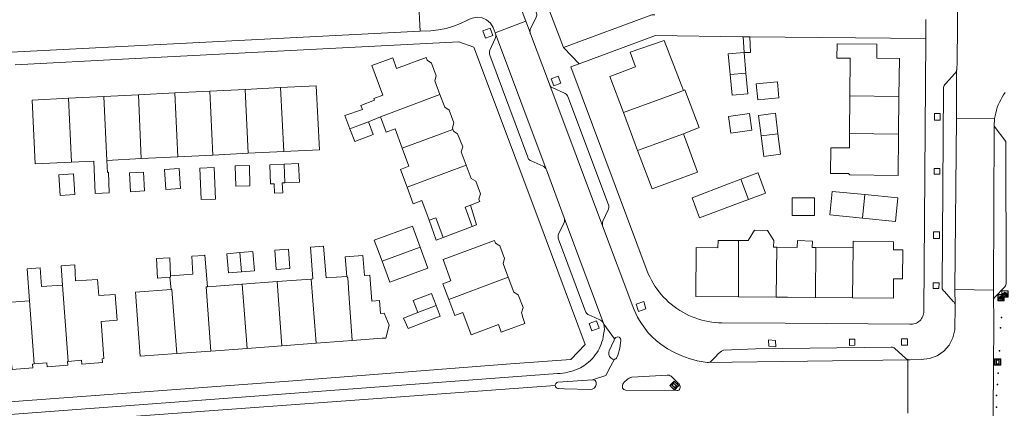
# Model space of a CAD drawing. Header units: metres. Extents: x 89888 to 94270, y 464165 to 468904.
# Tile 215 of 256: x 92090 to 92244, y 466816 to 466876. Entities that reach past the tile are written whole.
import ezdxf

# ---------------------------------------------------------------- set-up
doc = ezdxf.new("R2010")
doc.units = ezdxf.units.M
doc.layers.get('0').update_dxf_attribs({"linetype": 'CONTINUOUS'})
for name, color, linetype, lineweight in [('B_BEBOUWINGSGRENS_0', 251, 'CONTINUOUS', 13), ('B_LUIFEL_1', 251, 'CONTINUOUS', 13), ('B_TUSSENMUUR_0', 251, 'CONTINUOUS', 13), ('Q_FIETSENREK_0', 251, 'CONTINUOUS', 13), ('Q_PAALTJE_0', 251, 'CONTINUOUS', 13), ('Q_VERKEERSBORD_0', 251, 'CONTINUOUS', 13), ('V_WEGGRENS_0', 251, 'CONTINUOUS', 13)]:
    doc.layers.add(name, color=color, linetype=linetype, lineweight=lineweight)

# ---------------------------------------------------------------- blocks, each defined once
blk = doc.blocks.new('Q_FIETSENREK')
for points in [[(-0.5, 0.5), (0.5, 0.5), (0.5, -0.5), (-0.5, -0.5)], [(-0.06, 0.15), (0.18, 0.05), (0.04, -0.09)]]:
    blk.add_lwpolyline(points, close=True)
for points in [[(-0.44, 0.46), (0.44, 0.46, -0.414214), (0.46, 0.44), (0.46, -0.44, -0.414214), (0.44, -0.46), (-0.44, -0.46, -0.414214), (-0.46, -0.44), (-0.46, 0.44), (-0.46, 0.44), (-0.46, 0.45), (-0.46, 0.45), (-0.46, 0.45), (-0.46, 0.45), (-0.46, 0.45), (-0.46, 0.45), (-0.46, 0.46), (-0.46, 0.46), (-0.46, 0.46), (-0.45, 0.46), (-0.45, 0.46), (-0.45, 0.46), (-0.45, 0.46), (-0.45, 0.46), (-0.45, 0.46), (-0.44, 0.46), (-0.44, 0.46)], [(-0.18, 0.11, 0.847256), (-0.32, -0.14)], [(-0.19, 0.08, 0.842492), (-0.3, -0.12)], [(-0.17, 0.06, 0.053288), (-0.19, 0.08)], [(-0.19, -0.13, 0.502492), (-0.15, 0.04)], [(-0.15, 0.09, 0.06236), (-0.18, 0.11)], [(-0.16, -0.16, 0.494489), (-0.12, 0.07)], [(-0.32, -0.14, 0.089606), (-0.42, -0.35)], [(-0.3, -0.16, 0.110942), (-0.37, -0.35)], [(-0.29, -0.1, 0.006942), (-0.3, -0.12)], [(-0.3, -0.16, 0.02458), (-0.28, -0.17)], [(-0.21, -0.1, 0.381614), (-0.29, -0.1)], [(-0.22, -0.14, 0.533998), (-0.28, -0.14)], [(-0.28, -0.14, 0.009682), (-0.27, -0.14)], [(-0.28, -0.17, 0.148109), (-0.2, -0.17)], [(-0.27, -0.14, 0.120201), (-0.22, -0.14)], [(-0.22, -0.14, 0.003554), (-0.22, -0.14)], [(-0.19, -0.13, 0.017985), (-0.21, -0.1)], [(-0.12, -0.35, 0.075837), (-0.2, -0.17)], [(-0.08, -0.35, 0.094234), (-0.16, -0.16)], [(0.1, -0.16, 0.385208), (0.19, -0.33)], [(0.21, -0.05, 0.224648), (0.11, -0.13)], [(0.13, -0.17, 0.376993), (0.2, -0.3)], [(0.21, -0.09, 0.20829), (0.14, -0.14)], [(0.19, -0.33, 1), (0.29, -0.06)], [(0.2, -0.3, 1), (0.28, -0.09)], [(0.29, -0.06, 0.086253), (0.24, -0.05)], [(0.28, -0.09, 0.079305), (0.24, -0.08)]]:
    blk.add_lwpolyline(points, format="xyb")
for points in [[(-0.17, 0.06), (-0.26, -0.04), (-0.24, -0.06), (-0.15, 0.04)], [(0.08, 0.22), (0, 0.25), (-0.15, 0.09)], [(-0.12, 0.07), (-0.09, 0.11), (0.02, -0.13), (0.1, -0.16)], [(0.24, -0.05), (0.23, 0.05), (0.26, 0.09), (0.3, 0.08), (0.31, 0.11), (0.19, 0.15), (0.18, 0.12), (0.23, 0.1), (0.21, 0.08), (-0.04, 0.17), (0, 0.22), (0.07, 0.19), (0.08, 0.22)], [(0.21, -0.05), (0.2, 0.03), (0.06, -0.11)], [(-0.42, -0.35), (-0.37, -0.35)], [(-0.12, -0.35), (-0.08, -0.35)], [(0.06, -0.11), (0.11, -0.13)], [(0.13, -0.17), (0.25, -0.22), (0.24, -0.08)], [(0.14, -0.14), (0.22, -0.17), (0.21, -0.09)]]:
    blk.add_lwpolyline(points)
blk = doc.blocks.new('Q_PAAL_STEEN')
for points in [[(-0.5, 0.5), (0.5, 0.5), (0.5, -0.5), (-0.5, -0.5)], [(-0.1, 0.3), (0.1, 0.3), (0.1, -0.3), (-0.1, -0.3)]]:
    blk.add_lwpolyline(points, close=True)
blk.add_lwpolyline([(-0.4, 0.5), (0.4, 0.5, -0.414214), (0.5, 0.4), (0.5, -0.4, -0.414214), (0.4, -0.5), (-0.4, -0.5, -0.414214), (-0.5, -0.4), (-0.5, 0.4), (-0.5, 0.4), (-0.5, 0.4), (-0.5, 0.4), (-0.5, 0.4), (-0.5, 0.5), (-0.5, 0.5), (-0.5, 0.5), (-0.5, 0.5), (-0.5, 0.5), (-0.5, 0.5), (-0.5, 0.5), (-0.5, 0.5), (-0.5, 0.5), (-0.4, 0.5), (-0.4, 0.5), (-0.4, 0.5), (-0.4, 0.5), (-0.4, 0.5)], format="xyb")
blk = doc.blocks.new('Q_PAALTJE')
at = {"color": 251, "true_color": 0x666666, "xscale": 0.1, "yscale": 0.1, "zscale": 0.01}
blk.add_blockref('Q_PAAL_STEEN', (0, 0), dxfattribs=at)
blk = doc.blocks.new('Q_VERKEERSBORD')
for points in [[(-0.5, 0.5), (0.5, 0.5), (0.5, -0.5), (-0.5, -0.5)], [(-0.37, 0.22), (0.36, 0.22), (0.36, -0.21), (-0.37, -0.21)]]:
    blk.add_lwpolyline(points, close=True)
for points in [[(-0.44, 0.46), (0.44, 0.46, -0.414214), (0.46, 0.44), (0.46, -0.44, -0.414214), (0.44, -0.46), (-0.44, -0.46, -0.414214), (-0.46, -0.44), (-0.46, 0.44), (-0.46, 0.44), (-0.46, 0.45), (-0.46, 0.45), (-0.46, 0.45), (-0.46, 0.45), (-0.46, 0.45), (-0.46, 0.45), (-0.46, 0.46), (-0.46, 0.46), (-0.46, 0.46), (-0.45, 0.46), (-0.45, 0.46), (-0.45, 0.46), (-0.45, 0.46), (-0.45, 0.46), (-0.45, 0.46), (-0.44, 0.46), (-0.44, 0.46)], [(-0.29, 0.16), (0.28, 0.16, -0.414214), (0.3, 0.14), (0.3, -0.13, -0.414214), (0.28, -0.16), (-0.29, -0.16, -0.414214), (-0.31, -0.13), (-0.31, 0.14), (-0.31, 0.14), (-0.31, 0.14), (-0.31, 0.14), (-0.31, 0.15), (-0.31, 0.15), (-0.31, 0.15), (-0.3, 0.15), (-0.3, 0.15), (-0.3, 0.15), (-0.3, 0.16), (-0.3, 0.16), (-0.3, 0.16), (-0.3, 0.16), (-0.29, 0.16), (-0.29, 0.16), (-0.29, 0.16), (-0.29, 0.16), (-0.29, 0.16)]]:
    blk.add_lwpolyline(points, format="xyb")

msp = doc.modelspace()

# ---------------------------------------------------------------- linework, layer by layer
at = {"layer": 'B_BEBOUWINGSGRENS_0'}
for p, q in [((92203.74, 466867.97), (92203.43, 466871.2)), ((92119.97, 466865.13), (92114.52, 466864.86)), ((92125.49, 466865.41), (92119.97, 466865.13)), ((92131.04, 466865.69), (92125.49, 466865.41)), ((92103.4, 466864.3), (92097.89, 466864.03)), ((92108.81, 466864.57), (92103.4, 466864.3)), ((92114.52, 466864.86), (92108.81, 466864.57)), ((92219.96, 466864.42), (92219.91, 466858.53)), ((92227.57, 466858.42), (92227.64, 466864.3)), ((92144.74, 466860.35), (92146.65, 466861.13)), ((92184.58, 466861.8), (92186.81, 466855.86)), ((92103.88, 466854.32), (92109.26, 466854.59)), ((92109.26, 466854.59), (92114.99, 466854.88)), ((92114.99, 466854.88), (92120.43, 466855.15)), ((92120.43, 466855.15), (92125.99, 466855.43)), ((92125.99, 466855.43), (92131.54, 466855.71)), ((92156.43, 466842.25), (92160.95, 466843.98)), ((92220.46, 466840.63), (92214.64, 466840.69)), ((92113.74, 466836.07), (92113.93, 466834.14)), ((92135.79, 466835.77), (92130.49, 466835.38)), ((92125.01, 466834.97), (92119.59, 466834.57)), ((92130.49, 466835.38), (92125.01, 466834.97)), ((92202.58, 466833), (92208.47, 466832.95)), ((92214.62, 466832.89), (92220.4, 466832.83)), ((92125.79, 466824.94), (92131.2, 466825.34)), ((92131.2, 466825.34), (92136.58, 466825.74)), ((92136.58, 466825.74), (92142.21, 466826.16)), ((92114.8, 466824.13), (92120.13, 466824.52)), ((92120.13, 466824.52), (92125.79, 466824.94))]:
    msp.add_line(p, q, dxfattribs=at)
for points in [[(92193.98, 466865.25), (92190.96, 466873.07), (92185.67, 466871.26), (92186.47, 466868.92), (92182.47, 466867.42), (92184.58, 466861.8)], [(92203.43, 466871.2), (92200.96, 466870.96), (92201.28, 466867.73)], [(92227.64, 466864.3), (92227.7, 466870.25), (92224.18, 466870.28), (92224.2, 466872.48), (92217.96, 466872.54), (92217.94, 466870.3), (92220.01, 466870.32), (92219.96, 466864.42)], [(92155.92, 466864.62), (92155.11, 466866.75), (92155.34, 466867.54), (92154.6, 466869.53), (92153.91, 466869.96), (92153.75, 466870.38), (92149.15, 466868.7), (92148.55, 466870.34), (92145.27, 466869.15), (92146.98, 466864.49), (92145.61, 466863.99), (92145.71, 466863.73), (92143.57, 466862.91), (92143.82, 466862.28), (92141.05, 466861.32), (92141.86, 466859.25)], [(92201.28, 466867.73), (92201.59, 466864.5), (92204.05, 466864.74), (92203.74, 466867.97)], [(92205.33, 466866.3), (92205.57, 466863.78), (92208.88, 466864.1), (92208.64, 466866.61), (92205.33, 466866.3)], [(92131.54, 466855.71), (92137.09, 466855.99), (92136.59, 466865.97), (92131.04, 466865.69)], [(92193.99, 466858.49), (92196.45, 466859.47), (92194.19, 466865.33), (92193.98, 466865.25)], [(92097.89, 466864.03), (92092.2, 466863.74), (92092.71, 466853.76), (92098.38, 466854.04)], [(92157.96, 466859.14), (92157.87, 466859.4), (92158.09, 466860.19), (92157.35, 466862.19), (92156.67, 466862.63), (92155.92, 466864.62)], [(92141.86, 466859.25), (92142.63, 466857.25), (92145.47, 466858.36), (92144.74, 466860.35)], [(92146.65, 466861.13), (92147.53, 466858.73), (92148.93, 466859.24), (92150.03, 466856.24)], [(92204.67, 466859.02), (92204.3, 466861.66), (92201.01, 466861.2), (92201.37, 466858.57), (92204.67, 466859.02)], [(92208.74, 466858.48), (92208.34, 466861.69), (92205.71, 466861.36), (92206.11, 466858.15)], [(92160.04, 466853.58), (92159.26, 466855.65), (92159.5, 466856.44), (92158.69, 466858.47), (92158.06, 466858.88), (92157.96, 466859.14)], [(92186.81, 466855.86), (92189.06, 466849.86), (92196.17, 466852.49), (92193.99, 466858.49)], [(92206.11, 466858.15), (92206.51, 466854.94), (92209.14, 466855.27), (92208.74, 466858.48)], [(92219.91, 466858.53), (92219.89, 466856.27), (92216.98, 466856.29), (92216.95, 466852.27), (92219.73, 466852.25), (92219.97, 466852.05), (92227.5, 466851.94), (92227.57, 466858.42)], [(92150.03, 466856.24), (92151.07, 466853.39), (92149.79, 466852.92), (92150.81, 466850.12)], [(92098.38, 466854.04), (92101.84, 466854.22), (92102.08, 466849.15), (92104.27, 466849.25), (92104.12, 466852.46), (92103.97, 466852.45), (92103.88, 466854.32)], [(92115.2, 466853.07), (92112.9, 466852.92), (92113.11, 466849.76)], [(92113.11, 466849.76), (92115.4, 466849.91), (92115.2, 466853.07)], [(92120.65, 466853.21), (92118.41, 466853.1), (92118.64, 466848.18)], [(92118.64, 466848.18), (92120.88, 466848.28), (92120.65, 466853.21)], [(92124.03, 466850.29), (92126.24, 466850.35), (92126.15, 466853.53), (92123.94, 466853.47), (92124.03, 466850.29)], [(92131.58, 466853.75), (92129.33, 466853.65), (92129.46, 466850.64), (92130.02, 466850.66), (92130.09, 466849.2), (92131.37, 466849.26), (92131.3, 466850.79), (92131.71, 466850.81)], [(92131.71, 466850.81), (92133.97, 466850.91), (92133.83, 466853.85), (92131.58, 466853.75)], [(92160.68, 466847.3), (92162.17, 466847.88), (92162.02, 466848.28), (92162.26, 466849.07), (92161.51, 466851.08), (92160.82, 466851.5), (92160.04, 466853.58)], [(92098.68, 466852.2), (92096.38, 466852.05), (92096.59, 466848.85)], [(92096.59, 466848.85), (92098.9, 466849.01), (92098.68, 466852.2)], [(92109.61, 466852.5), (92107.41, 466852.39), (92107.56, 466849.43)], [(92107.56, 466849.43), (92109.76, 466849.55), (92109.61, 466852.5)], [(92202.94, 466851.36), (92200.99, 466850.63), (92195.31, 466848.48), (92196.49, 466845.34), (92202.57, 466847.63), (92204.13, 466848.22)], [(92204.13, 466848.22), (92206.78, 466849.22), (92205.62, 466852.3), (92205.6, 466852.37), (92202.94, 466851.36)], [(92150.81, 466850.12), (92151.76, 466847.53), (92153.12, 466848.03), (92154.24, 466844.95)], [(92214.46, 466845.72), (92214.46, 466848.48), (92210.98, 466848.49), (92210.97, 466845.73), (92214.46, 466845.72)], [(92222.33, 466848.97), (92217.18, 466849.48), (92216.82, 466845.81), (92221.96, 466845.3)], [(92221.96, 466845.3), (92227.11, 466844.79), (92227.47, 466848.46), (92222.33, 466848.97)], [(92160.95, 466843.98), (92159.88, 466847), (92160.68, 466847.3)], [(92154.24, 466844.95), (92155.26, 466845.32), (92156.43, 466842.25)], [(92152.84, 466840.77), (92151.63, 466844.06), (92145.67, 466841.86), (92146.88, 466838.57)], [(92208.55, 466840.76), (92208.06, 466840.76), (92208.07, 466841.79), (92207.12, 466843.35), (92205.07, 466843.43), (92204.06, 466841.82), (92202.58, 466841.82)], [(92130.33, 466837.27), (92132.48, 466837.42), (92132.28, 466840.43), (92130.13, 466840.29), (92130.33, 466837.27)], [(92141.36, 466836.18), (92138.15, 466835.95), (92137.76, 466840.92), (92135.68, 466840.75), (92136.06, 466835.79), (92135.79, 466835.77)], [(92146.88, 466838.57), (92148.09, 466835.29), (92154.05, 466837.49), (92152.84, 466840.77)], [(92166.57, 466836.08), (92165.79, 466838.19), (92166.03, 466838.98), (92165.29, 466840.97), (92164.6, 466841.4), (92164.44, 466841.8), (92156.41, 466838.81), (92157.65, 466835.48), (92156.39, 466835.01), (92157.29, 466832.59)], [(92202.58, 466841.82), (92199.39, 466841.82), (92199.35, 466840.64), (92195.98, 466840.68), (92195.93, 466833.06), (92202.58, 466833)], [(92214.64, 466840.69), (92214.07, 466840.7), (92214.12, 466841.71), (92211.79, 466841.8), (92211.71, 466840.72), (92208.55, 466840.76)], [(92220.4, 466832.83), (92226.77, 466832.77), (92226.76, 466835.8), (92228.19, 466835.8), (92228.23, 466840.34), (92226.79, 466840.35), (92226.81, 466841.6), (92220.48, 466841.71), (92220.46, 466840.63)], [(92113.84, 466836.3), (92113.73, 466839.09), (92111.62, 466838.96), (92111.8, 466835.92), (92113.74, 466836.07)], [(92119.59, 466834.57), (92119.22, 466839.48), (92119.07, 466839.47), (92117.14, 466839.35), (92117.32, 466836.53), (92113.84, 466836.3)], [(92124.68, 466839.9), (92122.65, 466839.73), (92122.9, 466836.73), (92124.92, 466836.89)], [(92124.92, 466836.89), (92126.94, 466837.06), (92126.7, 466840.06), (92124.68, 466839.9)], [(92144.99, 466836.38), (92144.13, 466836.32), (92143.9, 466839.47), (92141.14, 466839.27), (92141.36, 466836.18)], [(92096.95, 466834.84), (92093.68, 466834.59), (92093.46, 466837.53), (92091.42, 466837.39), (92091.79, 466832.37)], [(92097.85, 466822.91), (92099.93, 466823.07), (92099.98, 466822.49), (92103.21, 466822.72), (92103.17, 466823.31), (92103.42, 466823.34), (92102.99, 466829.13), (92105.48, 466829.34), (92105.19, 466833.38), (92102.65, 466833.19), (92102.44, 466835.72), (92099.01, 466835.47), (92098.86, 466837.97), (92096.75, 466837.85), (92096.95, 466834.84)], [(92142.21, 466826.16), (92146.91, 466826.51), (92147.48, 466826.55), (92147.97, 466828.54), (92147.19, 466830.43), (92146.62, 466830.39), (92146.47, 466832.42), (92145.29, 466832.34), (92144.99, 466836.38)], [(92157.29, 466832.59), (92158.24, 466830.06), (92159.5, 466830.54), (92160.8, 466827.06), (92165.07, 466828.66), (92165.51, 466827.47), (92169.2, 466828.85), (92168.77, 466830.07), (92168.8, 466830.1), (92168.67, 466830.51), (92168.91, 466831.3), (92168.16, 466833.28), (92167.46, 466833.71), (92166.57, 466836.08)], [(92091.79, 466832.37), (92088.24, 466832.12), (92088.09, 466834.21)], [(92113.93, 466834.14), (92108.34, 466833.73), (92109.09, 466823.7), (92114.8, 466824.13)], [(92155.33, 466831.62), (92154.61, 466833.51), (92151.74, 466832.41), (92152.46, 466830.52)], [(92208.47, 466832.95), (92210.23, 466832.93), (92214.62, 466832.89)], [(92152.46, 466830.52), (92150.24, 466829.65), (92150.95, 466828.02), (92153.1, 466828.87), (92155.96, 466829.97), (92155.33, 466831.62)], [(92087.03, 466822.09), (92089.04, 466822.25), (92089.1, 466821.65), (92092.34, 466821.89), (92092.28, 466822.49), (92092.52, 466822.51)], [(92092.52, 466822.51), (92094.51, 466822.66), (92094.54, 466822.07), (92097.79, 466822.31), (92097.74, 466822.9), (92097.85, 466822.91)]]:
    msp.add_lwpolyline(points, dxfattribs=at)
at = {"layer": 'B_LUIFEL_1'}
for points in [[(92160.95, 466843.98), (92161.63, 466844.23), (92160.68, 466847.3)], [(92154.24, 466844.95), (92155.34, 466841.87), (92156.43, 466842.25)]]:
    msp.add_lwpolyline(points, dxfattribs=at)
at = {"layer": 'B_TUSSENMUUR_0'}
for p, q in [((92203.74, 466867.97), (92201.28, 466867.73)), ((92119.97, 466865.13), (92120.43, 466855.15)), ((92125.49, 466865.41), (92125.99, 466855.43)), ((92131.04, 466865.69), (92131.54, 466855.71)), ((92097.89, 466864.03), (92098.38, 466854.04)), ((92103.4, 466864.3), (92103.88, 466854.32)), ((92108.81, 466864.57), (92109.26, 466854.59)), ((92114.52, 466864.86), (92114.99, 466854.88)), ((92155.92, 466864.62), (92146.65, 466861.13)), ((92227.64, 466864.3), (92219.96, 466864.42)), ((92144.74, 466860.35), (92141.86, 466859.25)), ((92157.96, 466859.14), (92150.03, 466856.24)), ((92186.81, 466855.86), (92193.99, 466858.49)), ((92206.11, 466858.15), (92208.74, 466858.48)), ((92219.91, 466858.53), (92227.57, 466858.42)), ((92131.58, 466853.75), (92131.71, 466850.81)), ((92160.04, 466853.58), (92150.81, 466850.12)), ((92202.94, 466851.36), (92204.13, 466848.22)), ((92221.96, 466845.3), (92222.33, 466848.97)), ((92146.88, 466838.57), (92152.84, 466840.77)), ((92202.58, 466833), (92202.58, 466841.82)), ((92208.47, 466832.95), (92208.55, 466840.76)), ((92214.62, 466832.89), (92214.64, 466840.69)), ((92220.4, 466832.83), (92220.46, 466840.63)), ((92124.68, 466839.9), (92124.92, 466836.89)), ((92135.79, 466835.77), (92136.58, 466825.74)), ((92166.57, 466836.08), (92157.29, 466832.59)), ((92096.95, 466834.84), (92097.85, 466822.91)), ((92125.01, 466834.97), (92125.79, 466824.94)), ((92130.49, 466835.38), (92131.2, 466825.34)), ((92091.79, 466832.37), (92092.52, 466822.51)), ((92152.46, 466830.52), (92155.33, 466831.62))]:
    msp.add_line(p, q, dxfattribs=at)
for points in [[(92184.58, 466861.8), (92191.92, 466864.47), (92193.98, 466865.25)], [(92113.84, 466836.3), (92113.85, 466836.08), (92113.74, 466836.07)], [(92141.36, 466836.18), (92141.52, 466835.94), (92141.75, 466832.76), (92142.21, 466826.16)], [(92119.59, 466834.57), (92119.42, 466834.55), (92120.13, 466824.52)], [(92113.93, 466834.14), (92114.05, 466834.15), (92114.8, 466824.13)]]:
    msp.add_lwpolyline(points, dxfattribs=at)
at = {"layer": 'V_WEGGRENS_0'}
for p, q in [((92164.32, 466889.53), (92169.35, 466876.06)), ((92152.6, 466879.59), (92152.85, 466874.51)), ((92169.35, 466876.06), (92164.57, 466874.26)), ((92170, 466874.3), (92169.35, 466876.06)), ((92231.83, 466873.37), (92231.85, 466876.35)), ((92022.19, 466867.82), (92152.85, 466874.51)), ((92164.57, 466874.26), (92164.63, 466874.09)), ((92164.63, 466874.09), (92172.53, 466852.94)), ((92203.29, 466873.65), (92203.43, 466871.2)), ((92204.32, 466873.64), (92203.29, 466873.65)), ((92204.32, 466873.64), (92231.83, 466873.37)), ((92175.21, 466871.95), (92177.66, 466869.42)), ((92236.64, 466868.38), (92236.61, 466860.93)), ((92173.09, 466866.09), (92181.32, 466844.07)), ((92236.61, 466860.93), (92236.39, 466834.16)), ((92236.61, 466860.93), (92242.59, 466860.88)), ((92242.41, 466834.05), (92242.51, 466859.67)), ((92181.54, 466828.74), (92175.34, 466845.35)), ((92236.39, 466834.16), (92242.41, 466834.05)), ((92236.4, 466831.78), (92236.39, 466834.16)), ((92242.4, 466832.38), (92242.41, 466834.05)), ((92242.4, 466832.38), (92242.4, 466832.26)), ((92181.54, 466828.74), (92183.22, 466826.42)), ((92183.2, 466823.23), (92182.64, 466822.21)), ((92197.69, 466822.74), (92229.01, 466823.13)), ((92229.02, 466814.81), (92229.01, 466823.13)), ((92229.01, 466823.13), (92229.37, 466823.13))]:
    msp.add_line(p, q, dxfattribs=at)
for points in [[(92175.21, 466871.95), (92170.29, 466884.92), (92160.07, 466912.43), (92155.98, 466922.94), (92151.74, 466933.38), (92135.01, 466972.98), (92134.68, 466973.76)], [(92170, 466874.3), (92169.99, 466874.41), (92170, 466874.53), (92170.01, 466874.65), (92170.04, 466874.76), (92170.08, 466874.87), (92170.95, 466876.69), (92171.01, 466876.84), (92171.04, 466877), (92171.04, 466877.16), (92171.02, 466877.32), (92170.98, 466877.48), (92167.1, 466887.82)], [(92236.88, 466883.39), (92236.86, 466881.34), (92236.75, 466869.56), (92236.66, 466868.62), (92236.66, 466868.57), (92236.66, 466868.53), (92236.66, 466868.48), (92236.65, 466868.43), (92236.64, 466868.38)], [(92152.85, 466874.51), (92154.52, 466874.58), (92155.71, 466874.71), (92156.89, 466874.95), (92158.04, 466875.28), (92159.16, 466875.72), (92160.24, 466876.24), (92160.25, 466876.25), (92160.26, 466876.26), (92160.27, 466876.26), (92160.28, 466876.27), (92160.29, 466876.27)], [(92164.57, 466874.26), (92164.23, 466875.1), (92163.81, 466875.76), (92163.22, 466876.27), (92162.51, 466876.58), (92161.74, 466876.68), (92160.98, 466876.55), (92160.84, 466876.51), (92160.7, 466876.46), (92160.56, 466876.4), (92160.42, 466876.34), (92160.29, 466876.27)], [(92189.48, 466877.06), (92189.03, 466877.07), (92175.21, 466871.95)], [(92164.2, 466873.82), (92163.77, 466874.96), (92162.62, 466874.55), (92163.05, 466873.41), (92164.2, 466873.82)], [(92173.09, 466866.09), (92173.05, 466866.21), (92170.05, 466874.11), (92170.04, 466874.15), (92170.02, 466874.18), (92170.02, 466874.22), (92170.01, 466874.26), (92170, 466874.3)], [(92089.57, 466869.28), (92107.31, 466870.17), (92158.88, 466872.86), (92161.21, 466872.02)], [(92164.63, 466874.09), (92164.66, 466873.95), (92164.67, 466873.81), (92164.65, 466873.66), (92164.62, 466873.52), (92164.57, 466873.39), (92163.7, 466871.54), (92163.67, 466871.39), (92163.66, 466871.24), (92163.66, 466871.08), (92163.68, 466870.93), (92163.71, 466870.78), (92169.64, 466854.8), (92169.69, 466854.64), (92169.78, 466854.51), (92169.9, 466854.39), (92170.03, 466854.3), (92170.19, 466854.24), (92172.04, 466853.42), (92172.16, 466853.36), (92172.28, 466853.28), (92172.38, 466853.18), (92172.47, 466853.06), (92172.53, 466852.94)], [(92177.66, 466869.42), (92189.6, 466873.83), (92203.22, 466873.65), (92203.29, 466873.65)], [(92203.43, 466871.2), (92204.47, 466871.19), (92204.32, 466873.64)], [(92231.83, 466873.37), (92231.51, 466830.77), (92231.51, 466830.56), (92231.49, 466830.35), (92231.44, 466830.15), (92231.37, 466829.95), (92231.28, 466829.76), (92231.17, 466829.58), (92231.04, 466829.41), (92230.9, 466829.26), (92230.73, 466829.12), (92230.56, 466829), (92230.38, 466828.9), (92230.18, 466828.82), (92229.98, 466828.76), (92229.77, 466828.73), (92229.56, 466828.71), (92229.35, 466828.72)], [(92161.21, 466872.02), (92171.04, 466845.8), (92178.61, 466825.54)], [(92199.96, 466828.93), (92199.43, 466828.95), (92198.9, 466828.99), (92198.38, 466829.05), (92197.85, 466829.13), (92197.33, 466829.24), (92196.82, 466829.37), (92196.31, 466829.52), (92195.81, 466829.69), (92195.31, 466829.88), (92194.83, 466830.09), (92194.35, 466830.33), (92193.87, 466830.59), (92193.4, 466830.87), (92192.94, 466831.17), (92192.5, 466831.49), (92192.07, 466831.83), (92191.65, 466832.18), (92191.25, 466832.56), (92190.87, 466832.95), (92190.5, 466833.36), (92190.15, 466833.78), (92189.83, 466834.22), (92189.52, 466834.67), (92189.23, 466835.13), (92188.96, 466835.61), (92188.71, 466836.1), (92188.48, 466836.6), (92176.37, 466868.95), (92177.66, 466869.42)], [(92236.64, 466868.38), (92236.61, 466868.28), (92236.57, 466868.18), (92236.52, 466868.09), (92236.46, 466868), (92236.39, 466867.92), (92234.91, 466866.28), (92234.8, 466866.16), (92234.71, 466866.03), (92234.65, 466865.88), (92234.62, 466865.72), (92234.62, 466865.56), (92234.4, 466834.59), (92234.37, 466834.41), (92234.4, 466834.24), (92234.47, 466834.08), (92234.59, 466833.95), (92234.73, 466833.85), (92236.12, 466832.28), (92236.21, 466832.2), (92236.28, 466832.1), (92236.33, 466832), (92236.38, 466831.89), (92236.4, 466831.78)], [(92173.3, 466867.06), (92173.7, 466865.97), (92174.81, 466866.38), (92174.4, 466867.47), (92173.3, 466867.06)], [(92181.32, 466844.07), (92181.3, 466844.22), (92181.3, 466844.37), (92181.3, 466844.52), (92181.32, 466844.67), (92181.35, 466844.81), (92182.23, 466846.58), (92182.28, 466846.74), (92182.3, 466846.9), (92182.31, 466847.06), (92182.3, 466847.22), (92182.26, 466847.38), (92175.92, 466864.28), (92175.85, 466864.42), (92175.75, 466864.55), (92175.64, 466864.67), (92175.51, 466864.76), (92175.37, 466864.84), (92173.54, 466865.64), (92173.42, 466865.7), (92173.32, 466865.78), (92173.23, 466865.87), (92173.15, 466865.98), (92173.09, 466866.09)], [(92242.59, 466860.88), (92242.66, 466861.29), (92242.75, 466861.72), (92242.87, 466862.16), (92243, 466862.58), (92243.16, 466863), (92243.34, 466863.4), (92243.53, 466863.8), (92243.75, 466864.19), (92243.99, 466864.57), (92244.24, 466864.93)], [(92233.18, 466860.59), (92234.1, 466860.58), (92234.1, 466861.64), (92233.18, 466861.66), (92233.18, 466860.59)], [(92242.51, 466859.67), (92242.51, 466859.9), (92242.52, 466860.14), (92242.54, 466860.38), (92242.56, 466860.61), (92242.59, 466860.85), (92242.59, 466860.88)], [(92242.51, 466859.67), (92244.32, 466857.25), (92244.38, 466835.15), (92244.37, 466835), (92244.33, 466834.85), (92244.27, 466834.71), (92244.2, 466834.58), (92244.1, 466834.46), (92242.69, 466832.98), (92242.59, 466832.88), (92242.52, 466832.76), (92242.46, 466832.64), (92242.42, 466832.51), (92242.4, 466832.38)], [(92172.53, 466852.94), (92172.56, 466852.86), (92175.34, 466845.35)], [(92233.12, 466852.16), (92234.01, 466852.15), (92234.02, 466853.06), (92233.13, 466853.06), (92233.12, 466852.16)], [(92175.34, 466845.35), (92175.37, 466845.2), (92175.39, 466845.05), (92175.39, 466844.9), (92175.37, 466844.75), (92175.32, 466844.6), (92174.47, 466842.77), (92174.42, 466842.63), (92174.4, 466842.47), (92174.39, 466842.32), (92174.41, 466842.17), (92174.45, 466842.02), (92178.67, 466830.71), (92178.73, 466830.57), (92178.81, 466830.44), (92178.92, 466830.33), (92179.04, 466830.24), (92179.18, 466830.18), (92180.11, 466829.78), (92181.01, 466829.35), (92181.15, 466829.26), (92181.27, 466829.15), (92181.38, 466829.02), (92181.47, 466828.89), (92181.54, 466828.74)], [(92187.41, 466828.8), (92187.08, 466829.31), (92186.79, 466829.84), (92186.51, 466830.38), (92186.27, 466830.94), (92186.04, 466831.5), (92181.32, 466844.07)], [(92233.04, 466842.09), (92233.95, 466842.09), (92233.95, 466843.15), (92233.04, 466843.15), (92233.04, 466842.09)], [(92232.99, 466835.19), (92232.99, 466834.28), (92233.89, 466834.28), (92233.9, 466835.18), (92232.99, 466835.19)], [(92188.11, 466831.12), (92187.76, 466832.26), (92186.59, 466831.85), (92186.95, 466830.7), (92188.11, 466831.12)], [(92229.37, 466823.13), (92231.13, 466823.21), (92232.4, 466823.35), (92233.59, 466823.79), (92234.63, 466824.51), (92235.47, 466825.46), (92236.06, 466826.58), (92236.35, 466827.82), (92236.4, 466831.57), (92236.41, 466831.61), (92236.41, 466831.66), (92236.41, 466831.7), (92236.4, 466831.74), (92236.4, 466831.78)], [(92242.39, 466820.76), (92242.45, 466830.1), (92242.4, 466832.26)], [(92179.14, 466822.78), (92179.43, 466823.04), (92179.7, 466823.31), (92179.96, 466823.6), (92180.19, 466823.91), (92180.42, 466824.22), (92180.62, 466824.55), (92180.8, 466824.89), (92180.97, 466825.24), (92181.12, 466825.6), (92181.24, 466825.97), (92181.35, 466826.34), (92181.43, 466826.72), (92181.49, 466827.1), (92181.65, 466827.9), (92181.54, 466828.74)], [(92180.8, 466828.11), (92180.36, 466829.24), (92179.24, 466828.8), (92179.68, 466827.67), (92180.8, 466828.11)], [(92196.09, 466823.01), (92194.88, 466823.33), (92193.71, 466823.76), (92192.56, 466824.27), (92191.47, 466824.88), (92190.43, 466825.58), (92189.74, 466826.14), (92189.09, 466826.74), (92188.48, 466827.39), (92187.92, 466828.07), (92187.41, 466828.8)], [(92229.35, 466828.72), (92209.86, 466828.87), (92199.96, 466828.93)], [(92183.2, 466823.23), (92183.29, 466823.26), (92183.38, 466823.29), (92183.45, 466823.35), (92183.52, 466823.42), (92183.55, 466823.49), (92183.71, 466823.85), (92183.84, 466824.21), (92183.95, 466824.58), (92184.04, 466824.96), (92184.1, 466825.34), (92184.21, 466826.24), (92184.12, 466826.5), (92183.92, 466826.68), (92183.65, 466826.73), (92183.39, 466826.63), (92183.22, 466826.42)], [(92178.61, 466825.54), (92176.38, 466823.22), (92166.95, 466822.5), (92132.96, 466819.87), (92088.71, 466816.57), (92052.4, 466813.85), (92017.3, 466811.21)], [(92183.22, 466826.42), (92183.07, 466826.05), (92182.9, 466825.68), (92182.74, 466825.32), (92182.56, 466824.95), (92182.38, 466824.59), (92182.3, 466824.29), (92182.32, 466823.98), (92182.43, 466823.69), (92182.63, 466823.44), (92182.89, 466823.27), (92182.95, 466823.25), (92183.01, 466823.23), (92183.07, 466823.22), (92183.14, 466823.22), (92183.2, 466823.23)], [(92205.24, 466824.88), (92226.4, 466825.12), (92226.53, 466825.12), (92226.65, 466825.1), (92226.77, 466825.06), (92226.88, 466825), (92226.98, 466824.92), (92228.66, 466823.39), (92228.72, 466823.34), (92228.79, 466823.29), (92228.86, 466823.25), (92228.93, 466823.22), (92229.01, 466823.19), (92229.08, 466823.17), (92229.15, 466823.15), (92229.23, 466823.14), (92229.3, 466823.13), (92229.37, 466823.13)], [(92208.35, 466826.17), (92207.25, 466826.25), (92207.31, 466825.27), (92208.41, 466825.19), (92208.35, 466826.17)], [(92220.76, 466825.42), (92220.76, 466826.4), (92219.93, 466826.36), (92219.93, 466825.38), (92220.76, 466825.42)], [(92228.95, 466826.43), (92228.02, 466826.43), (92228.03, 466825.44), (92228.95, 466825.44), (92228.95, 466826.43)], [(92197.69, 466822.74), (92197.86, 466822.75), (92198.02, 466822.78), (92198.17, 466822.84), (92198.31, 466822.93), (92198.43, 466823.04), (92198.92, 466823.54), (92199.44, 466824.11), (92199.89, 466824.49), (92200.25, 466824.66), (92205.24, 466824.88)], [(92015.63, 466809.44), (92052.54, 466811.9), (92174.28, 466821.01), (92174.7, 466821.03), (92175.11, 466821.07), (92175.52, 466821.13), (92175.93, 466821.22), (92176.33, 466821.32), (92176.73, 466821.44), (92177.12, 466821.58), (92177.5, 466821.74), (92177.87, 466821.92)], [(92177.87, 466821.92), (92178.14, 466822.07), (92178.4, 466822.23), (92178.66, 466822.4), (92178.9, 466822.58), (92179.14, 466822.78)], [(92179.77, 466820.01), (92181.85, 466820.72), (92182.64, 466822.21)], [(92196.09, 466823.01), (92196.41, 466822.94), (92196.73, 466822.88), (92197.05, 466822.83), (92197.37, 466822.78), (92197.69, 466822.74)], [(92185.9, 466820.42), (92185.75, 466820.39), (92185.6, 466820.35), (92185.47, 466820.28), (92185.34, 466820.2), (92185.22, 466820.1), (92184.68, 466819.6), (92184.58, 466819.48), (92184.51, 466819.34), (92184.46, 466819.2), (92184.43, 466819.04), (92184.44, 466818.89), (92184.46, 466818.74), (92184.54, 466818.6), (92184.65, 466818.5), (92184.79, 466818.44), (92184.94, 466818.42), (92192.95, 466818.33), (92193.1, 466818.35), (92193.24, 466818.42), (92193.36, 466818.52), (92193.43, 466818.66), (92193.46, 466818.81), (92193.45, 466818.97), (92193.42, 466819.12), (92193.36, 466819.27), (92193.28, 466819.4), (92193.17, 466819.52), (92192.16, 466820.5), (92192.04, 466820.6), (92191.9, 466820.67), (92191.75, 466820.73), (92191.6, 466820.76), (92191.44, 466820.77), (92185.9, 466820.42)], [(92241.52, 466809.24), (92242.33, 466811.76), (92242.39, 466820.76)], [(92015.07, 466807.62), (92016.73, 466807.6), (92173.94, 466819.13)], [(92179.77, 466820.01), (92174.34, 466819.66), (92174.18, 466819.58), (92174.1, 466819.52), (92174.03, 466819.44), (92173.97, 466819.34), (92173.94, 466819.24), (92173.94, 466819.13)], [(92173.94, 466819.13), (92173.96, 466819.02), (92174, 466818.92), (92174.06, 466818.83), (92174.14, 466818.76), (92174.23, 466818.7), (92174.33, 466818.67), (92174.44, 466818.66), (92175.38, 466818.6), (92179.4, 466818.51)], [(92179.4, 466818.51), (92179.72, 466818.56), (92180.01, 466818.72), (92180.22, 466818.98), (92180.33, 466819.29), (92180.32, 466819.62), (92180.28, 466819.76), (92180.19, 466819.89), (92180.07, 466819.97), (92179.92, 466820.02), (92179.77, 466820.01)]]:
    msp.add_lwpolyline(points, dxfattribs=at)

# ---------------------------------------------------------------- block references
at = {"layer": 'Q_FIETSENREK_0'}
for p in [(92243.58, 466832.86), (92244.19, 466833.45)]:
    msp.add_blockref('Q_FIETSENREK', p, dxfattribs=at)
at = {"layer": 'Q_PAALTJE_0'}
for p, rotation in [((92243.64, 466829.74), 90), ((92243.49, 466828.15), 90), ((92243.34, 466824.55), 90), ((92243.15, 466821.05), 3), ((92243.01, 466819.31), 90), ((92242.9, 466817.56), 90), ((92242.88, 466815.73), 90)]:
    msp.add_blockref('Q_PAALTJE', p, dxfattribs=dict(at, rotation=rotation))
at = {"layer": 'Q_VERKEERSBORD_0'}
for p, rotation in [((92243.06, 466822.81), 90), ((92192.54, 466819.12), 136)]:
    msp.add_blockref('Q_VERKEERSBORD', p, dxfattribs=dict(at, rotation=rotation))

doc.saveas('drawing.dxf')
